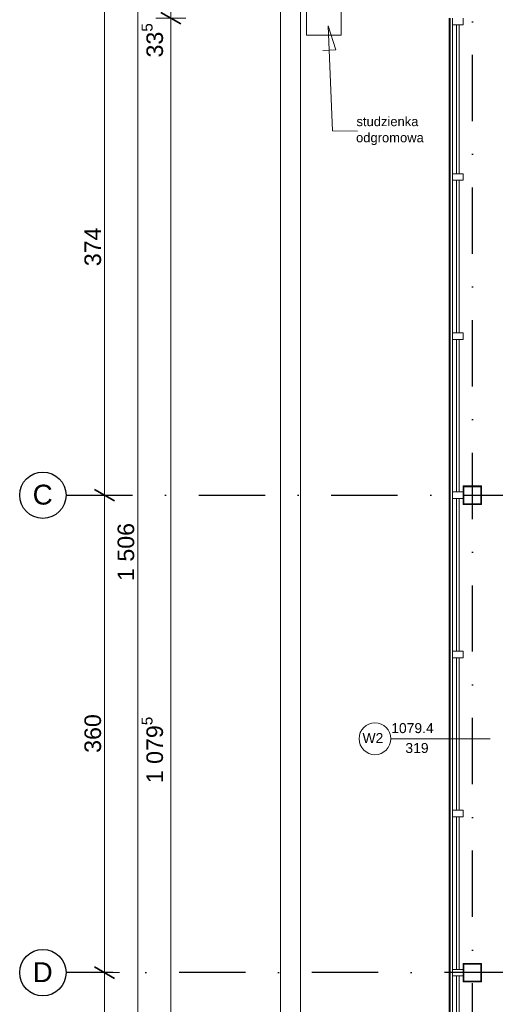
# Model space of a CAD drawing. Header units: millimetres. Extents: x 2016045 to 2079203, y -1576958 to -1542749.
# Tile 6 of 109: x 2020526 to 2024113, y -1563640 to -1556215. Entities that reach past the tile are written whole.
import ezdxf

# ---------------------------------------------------------------- set-up
doc = ezdxf.new("R2010")
doc.units = ezdxf.units.MM
doc.header["$MEASUREMENT"] = 0
doc.linetypes.add('OSIE', pattern=[1000, 500, -250, 0, -250])
doc.linetypes.add('Wipeout_Contour', pattern=[1000, 0, -1000])
doc.layers.add('0 krawęrznik', color=7, linetype='Continuous')
doc.layers.add('Wymiarowanie', color=7, linetype='Continuous')
for name, color, linetype, lineweight, true_color in [('0 krawęrznik_Nr_pióra__12', 7, 'Continuous', 5, 0x9f9f9f), ('a___przekrojowa___0.5_Nr_pióra__160', 7, 'Continuous', 20, 0x020602), ('drzwi_Nr_pióra__30', 7, 'Continuous', 13, 0x0322fc), ('OSIE_Nr_pióra__2', 7, 'Continuous', 25, 0x0322fc), ('Wymiarowanie_Nr_pióra__3', 7, 'Continuous', 35, 0x008200)]:
    doc.layers.add(name, color=color, linetype=linetype, lineweight=lineweight, true_color=true_color)
for name, color, linetype, lineweight in [('a___cienka___0.15_Nr_pióra__5', 7, 'Continuous', 40), ('Budowlane - Opisy_Nr_pióra__1', 7, 'Continuous', 0), ('Budowlane - Opisy_Nr_pióra__7', 7, 'Continuous', 13), ('Konstrukcja - Fasada_Nr_pióra__7', 7, 'Continuous', 13), ('Konstrukcja - Fundamenty_Nr_pióra__7', 7, 'Continuous', 13), ('Wymiarowanie_Nr_pióra__1', 7, 'Continuous', 0), ('znaczniki drzwi_Nr_pióra__1', 7, 'Continuous', 0), ('znaczniki drzwi_Nr_pióra__7', 7, 'Continuous', 13)]:
    doc.layers.add(name, color=color, linetype=linetype, lineweight=lineweight)
doc.styles.add('GENERATED_STYLE_1', font='arial.ttf')
doc.dimstyles.new('GENERATED_STYLE__2', dxfattribs={"dimtxt": 125, "dimasz": 114, "dimexe": 0.18, "dimexo": 0, "dimgap": 0.09, "dimtad": 1, "dimdec": 0, "dimlfac": 0.1, "dimzin": 0, "dimdsep": 46, "dimtxsty": 'GENERATED_STYLE_1', "dimblk": 'ARROWHEAD_2', "dimblk1": 'ARROWHEAD_2', "dimblk2": 'ARROWHEAD_2', "dimcen": 0.09, "dimclrd": 7, "dimclre": 7, "dimclrt": 7, "dimadec": 4, "dimazin": 0, "dimtfac": 1, "dimtdec": 4, "dimtmove": 2, "dimatfit": 3, "dimfxl": 0, "dimtolj": 1, "dimtzin": 0, "dimarcsym": 0})
doc.dimstyles.new('GENERATED_STYLE__3', dxfattribs={"dimtxt": 125, "dimasz": 114, "dimexe": 0.18, "dimexo": 0, "dimgap": 0.09, "dimtad": 1, "dimdec": 0, "dimlfac": 0.1, "dimzin": 0, "dimdsep": 46, "dimtxsty": 'GENERATED_STYLE_1', "dimblk": 'ARROWHEAD_2', "dimblk1": 'ARROWHEAD_2', "dimblk2": 'ARROWHEAD_2', "dimcen": 0.09, "dimclrd": 7, "dimclre": 7, "dimclrt": 7, "dimadec": 4, "dimazin": 0, "dimtfac": 1, "dimtdec": 4, "dimtmove": 0, "dimatfit": 3, "dimfxl": 0, "dimtolj": 1, "dimtzin": 0, "dimarcsym": 0})

# ---------------------------------------------------------------- blocks, each defined once
blk = doc.blocks.new('Ściana_3', base_point=(2022493.6, -1567930.9))
at = {"color": 254, "linetype": 'Wipeout_Contour', "lineweight": 0, "ltscale": 10220697.43281084}
blk.add_wipeout([(2022643.6, -1567930.9), (2022643.6, -1554970.9), (2022493.6, -1554941.4), (2022493.6, -1567930.9)], dxfattribs=at).dxf.layer = '0 krawęrznik'
at = {"layer": '0 krawęrznik_Nr_pióra__12', "linetype": 'Continuous', "flags": 128}
for points in [[(2022493.6, -1554941.4), (2022493.6, -1567930.9)], [(2022643.6, -1567930.9), (2022643.6, -1554970.9)]]:
    blk.add_lwpolyline(points, dxfattribs=at)
blk = doc.blocks.new('*D125', base_point=(1682719.6, -1237567.4))
at = {"layer": 'Wymiarowanie_Nr_pióra__1', "linetype": 'Continuous'}
for p, q in [((2044173.5, -1559800.9), (2043948.5, -1559800.9)), ((2044061, -1563400.9), (2044061, -1559800.9)), ((2044173.5, -1563400.9), (2043948.5, -1563400.9))]:
    blk.add_line(p, q, dxfattribs=at)
at = {"layer": 'Wymiarowanie_Nr_pióra__3', "linetype": 'Continuous'}
for p, q in [((2043986, -1559757.6), (2044136, -1559844.2)), ((2043986, -1563357.6), (2044136, -1563444.2))]:
    blk.add_line(p, q, dxfattribs=at)
at = {"layer": 'Wymiarowanie_Nr_pióra__1', "insert": (2044036, -1561743.2), "char_height": 125, "attachment_point": 7, "rotation": 90, "style": 'GENERATED_STYLE_1'}
blk.add_mtext('\\A1;{\\fArial|b0|i0|c238|p38;360}', dxfattribs=at)
blk = doc.blocks.new('ARROWHEAD_2')
at = {"color": 0, "linetype": 'Continuous', "lineweight": 0}
for p, q in [((-0.378, -0.655), (0.378, 0.655)), ((0, 0), (-1, 0))]:
    blk.add_line(p, q, dxfattribs=at)
blk = doc.blocks.new('*D126', base_point=(1682719.6, -1237567.4))
at = {"layer": 'Wymiarowanie_Nr_pióra__1', "linetype": 'Continuous'}
for p, q in [((2044173.5, -1556060.9), (2043948.5, -1556060.9)), ((2044061, -1559800.9), (2044061, -1556060.9)), ((2044173.5, -1559800.9), (2043948.5, -1559800.9))]:
    blk.add_line(p, q, dxfattribs=at)
at = {"layer": 'Wymiarowanie_Nr_pióra__3', "linetype": 'Continuous'}
for p, q in [((2043986, -1556017.6), (2044136, -1556104.2)), ((2043986, -1559757.6), (2044136, -1559844.2))]:
    blk.add_line(p, q, dxfattribs=at)
at = {"layer": 'Wymiarowanie_Nr_pióra__1', "insert": (2044036, -1558073.2), "char_height": 125, "attachment_point": 7, "rotation": 90, "style": 'GENERATED_STYLE_1'}
blk.add_mtext('\\A1;{\\fArial|b0|i0|c238|p38;374}', dxfattribs=at)
blk = doc.blocks.new('*D141', base_point=(1682719.6, -1237567.4))
at = {"layer": 'Wymiarowanie_Nr_pióra__1', "linetype": 'Continuous'}
for p, q in [((2021278.9, -1563400.9), (2021053.9, -1563400.9)), ((2021166.4, -1567140.9), (2021166.4, -1563400.9)), ((2021278.9, -1567140.9), (2021053.9, -1567140.9))]:
    blk.add_line(p, q, dxfattribs=at)
at = {"layer": 'Wymiarowanie_Nr_pióra__3', "linetype": 'Continuous'}
for p, q in [((2021091.4, -1563357.6), (2021241.4, -1563444.2)), ((2021091.4, -1567097.6), (2021241.4, -1567184.2))]:
    blk.add_line(p, q, dxfattribs=at)
at = {"layer": 'Wymiarowanie_Nr_pióra__1', "insert": (2021141.4, -1565413.2), "char_height": 125, "attachment_point": 7, "rotation": 90, "style": 'GENERATED_STYLE_1'}
blk.add_mtext('\\A1;{\\fArial|b0|i0|c238|p38;374}', dxfattribs=at)
blk = doc.blocks.new('*D142', base_point=(1682719.6, -1237567.4))
at = {"layer": 'Wymiarowanie_Nr_pióra__1', "linetype": 'Continuous'}
for p, q in [((2021278.9, -1559800.9), (2021053.9, -1559800.9)), ((2021166.4, -1563400.9), (2021166.4, -1559800.9)), ((2021278.9, -1563400.9), (2021053.9, -1563400.9))]:
    blk.add_line(p, q, dxfattribs=at)
at = {"layer": 'Wymiarowanie_Nr_pióra__3', "linetype": 'Continuous'}
for p, q in [((2021091.4, -1559757.6), (2021241.4, -1559844.2)), ((2021091.4, -1563357.6), (2021241.4, -1563444.2))]:
    blk.add_line(p, q, dxfattribs=at)
at = {"layer": 'Wymiarowanie_Nr_pióra__1', "insert": (2021141.4, -1561743.2), "char_height": 125, "attachment_point": 7, "rotation": 90, "style": 'GENERATED_STYLE_1'}
blk.add_mtext('\\A1;{\\fArial|b0|i0|c238|p38;360}', dxfattribs=at)
blk = doc.blocks.new('*D143', base_point=(1682719.6, -1237567.4))
at = {"layer": 'Wymiarowanie_Nr_pióra__1', "linetype": 'Continuous'}
for p, q in [((2021278.9, -1556060.9), (2021053.9, -1556060.9)), ((2021166.4, -1559800.9), (2021166.4, -1556060.9)), ((2021278.9, -1559800.9), (2021053.9, -1559800.9))]:
    blk.add_line(p, q, dxfattribs=at)
at = {"layer": 'Wymiarowanie_Nr_pióra__3', "linetype": 'Continuous'}
for p, q in [((2021091.4, -1556017.6), (2021241.4, -1556104.2)), ((2021091.4, -1559757.6), (2021241.4, -1559844.2))]:
    blk.add_line(p, q, dxfattribs=at)
at = {"layer": 'Wymiarowanie_Nr_pióra__1', "insert": (2021141.4, -1558073.2), "char_height": 125, "attachment_point": 7, "rotation": 90, "style": 'GENERATED_STYLE_1'}
blk.add_mtext('\\A1;{\\fArial|b0|i0|c238|p38;374}', dxfattribs=at)
blk = doc.blocks.new('*D179', base_point=(1682719.6, -1237567.4))
at = {"layer": 'Wymiarowanie_Nr_pióra__1', "linetype": 'Continuous'}
for p, q in [((2021416.4, -1552270.9), (2021416.4, -1552197.6)), ((2021528.9, -1552270.9), (2021303.9, -1552270.9)), ((2021416.4, -1567330.9), (2021416.4, -1552270.9)), ((2021528.9, -1567330.9), (2021303.9, -1567330.9)), ((2021416.4, -1567404.3), (2021416.4, -1567330.9))]:
    blk.add_line(p, q, dxfattribs=at)
at = {"layer": 'Wymiarowanie_Nr_pióra__3', "linetype": 'Continuous'}
for p, q in [((2021491.4, -1552314.2), (2021341.4, -1552227.6)), ((2021341.4, -1567287.6), (2021491.4, -1567374.2))]:
    blk.add_line(p, q, dxfattribs=at)
at = {"layer": 'Wymiarowanie_Nr_pióra__1', "insert": (2021391.4, -1560447), "char_height": 125, "attachment_point": 7, "rotation": 90, "style": 'GENERATED_STYLE_1'}
blk.add_mtext('\\A1;{\\fArial|b0|i0|c238|p38;1\xa0506}', dxfattribs=at)
blk = doc.blocks.new('*D181', base_point=(1682719.6, -1237567.4))
at = {"layer": 'Wymiarowanie_Nr_pióra__1', "linetype": 'Continuous'}
for p, q in [((2021778.9, -1556203.9), (2021553.9, -1556203.9)), ((2021666.4, -1566997.9), (2021666.4, -1556203.9)), ((2021778.9, -1566997.9), (2021553.9, -1566997.9))]:
    blk.add_line(p, q, dxfattribs=at)
at = {"layer": 'Wymiarowanie_Nr_pióra__3', "linetype": 'Continuous'}
for p, q in [((2021591.4, -1556160.6), (2021741.4, -1556247.2)), ((2021591.4, -1566954.6), (2021741.4, -1567041.2))]:
    blk.add_line(p, q, dxfattribs=at)
at = {"layer": 'Wymiarowanie_Nr_pióra__1', "char_height": 125, "attachment_point": 7, "rotation": 90, "style": 'GENERATED_STYLE_1'}
for s, insert in [('\\A1;{\\fArial|b0|i0|c238|p38;33\\fArial|b0|i0|c238|p38;\\A1{\\H.66x;\\S5^  ;}}', (2021643.6, -1556499.6)), ('\\A1;{\\fArial|b0|i0|c238|p38;1\xa0079\\fArial|b0|i0|c238|p38;\\A1{\\H.66x;\\S5^  ;}}', (2021643.5, -1561972.1))]:
    blk.add_mtext(s, dxfattribs=dict(at, insert=insert))
blk = doc.blocks.new('*D182', base_point=(1682719.6, -1237567.4))
at = {"layer": 'Wymiarowanie_Nr_pióra__1', "linetype": 'Continuous'}
for p, q in [((2021778.9, -1555870.9), (2021553.9, -1555870.9)), ((2021666.4, -1556203.9), (2021666.4, -1555870.9)), ((2021778.9, -1556203.9), (2021553.9, -1556203.9))]:
    blk.add_line(p, q, dxfattribs=at)
at = {"layer": 'Wymiarowanie_Nr_pióra__3', "linetype": 'Continuous'}
for p, q in [((2021591.4, -1555827.6), (2021741.4, -1555914.2)), ((2021591.4, -1556160.6), (2021741.4, -1556247.2))]:
    blk.add_line(p, q, dxfattribs=at)

msp = doc.modelspace()

# ---------------------------------------------------------------- linework, layer by layer
at = {"layer": 'a___cienka___0.15_Nr_pióra__5', "linetype": 'Continuous'}
msp.add_line((2023769.9, -1566997.9), (2023769.9, -1556203.9), dxfattribs=at)
at = {"layer": 'a___przekrojowa___0.5_Nr_pióra__160', "linetype": 'Continuous', "flags": 128}
for points in [[(2024009.9, -1559730.9), (2023869.9, -1559730.9), (2023869.9, -1559870.9), (2024009.9, -1559870.9)], [(2023875.9, -1559864.9), (2024003.9, -1559864.9), (2024003.9, -1559736.9), (2023875.9, -1559736.9)], [(2023869.9, -1563330.9), (2024009.9, -1563330.9), (2024009.9, -1563470.9), (2023869.9, -1563470.9)], [(2024003.9, -1563464.9), (2023875.9, -1563464.9), (2023875.9, -1563336.9), (2024003.9, -1563336.9)]]:
    msp.add_lwpolyline(points, close=True, dxfattribs=at)
at = {"layer": 'Budowlane - Opisy_Nr_pióra__1', "linetype": 'Continuous'}
for p, q in [((2022909.8, -1556442.3), (2022853.8, -1556262)), ((2022853.8, -1556262), (2022861, -1556444.2)), ((2022812.1, -1556446.2), (2022909.8, -1556442.3))]:
    msp.add_line(p, q, dxfattribs=at)
at = {"layer": 'Budowlane - Opisy_Nr_pióra__7', "linetype": 'Continuous', "flags": 128}
msp.add_lwpolyline([(2022853.8, -1556262), (2022885, -1557052.4), (2023075.2, -1557056.1)], dxfattribs=at)
at = {"layer": 'drzwi_Nr_pióra__30', "linetype": 'Continuous'}
for p, q in [((2023789.9, -1556203.9), (2023789.9, -1556253.9)), ((2023869.9, -1556253.9), (2023869.9, -1556203.9)), ((2023789.9, -1556253.9), (2023869.9, -1556253.9)), ((2023789.9, -1557375.9), (2023789.9, -1556253.9)), ((2023819.9, -1557375.9), (2023819.9, -1556253.9)), ((2023839.9, -1556253.9), (2023839.9, -1557375.9)), ((2023789.9, -1557375.9), (2023789.9, -1557425.9)), ((2023869.9, -1557375.9), (2023789.9, -1557375.9)), ((2023789.9, -1557425.9), (2023869.9, -1557425.9)), ((2023789.9, -1558575.9), (2023789.9, -1557425.9)), ((2023839.9, -1557375.9), (2023819.9, -1557375.9)), ((2023819.9, -1558575.9), (2023819.9, -1557425.9)), ((2023819.9, -1557425.9), (2023839.9, -1557425.9)), ((2023839.9, -1557425.9), (2023839.9, -1558575.9)), ((2023869.9, -1557425.9), (2023869.9, -1557375.9)), ((2023789.9, -1558575.9), (2023789.9, -1558625.9)), ((2023869.9, -1558575.9), (2023789.9, -1558575.9)), ((2023839.9, -1558575.9), (2023819.9, -1558575.9)), ((2023869.9, -1558625.9), (2023869.9, -1558575.9)), ((2023789.9, -1558625.9), (2023869.9, -1558625.9)), ((2023789.9, -1559775.9), (2023789.9, -1558625.9)), ((2023819.9, -1559775.9), (2023819.9, -1558625.9)), ((2023819.9, -1558625.9), (2023839.9, -1558625.9)), ((2023839.9, -1558625.9), (2023839.9, -1559775.9)), ((2023789.9, -1559775.9), (2023789.9, -1559825.9)), ((2023869.9, -1559775.9), (2023789.9, -1559775.9)), ((2023839.9, -1559775.9), (2023819.9, -1559775.9)), ((2023869.9, -1559825.9), (2023869.9, -1559775.9)), ((2023789.9, -1559825.9), (2023869.9, -1559825.9)), ((2023789.9, -1560975.9), (2023789.9, -1559825.9)), ((2023819.9, -1560975.9), (2023819.9, -1559825.9)), ((2023819.9, -1559825.9), (2023839.9, -1559825.9)), ((2023839.9, -1559825.9), (2023839.9, -1560975.9)), ((2023789.9, -1560975.9), (2023789.9, -1561025.9)), ((2023869.9, -1560975.9), (2023789.9, -1560975.9)), ((2023839.9, -1560975.9), (2023819.9, -1560975.9)), ((2023869.9, -1561025.9), (2023869.9, -1560975.9)), ((2023789.9, -1561025.9), (2023869.9, -1561025.9)), ((2023789.9, -1562175.9), (2023789.9, -1561025.9)), ((2023819.9, -1562175.9), (2023819.9, -1561025.9)), ((2023819.9, -1561025.9), (2023839.9, -1561025.9)), ((2023839.9, -1561025.9), (2023839.9, -1562175.9)), ((2023789.9, -1562175.9), (2023789.9, -1562225.9)), ((2023869.9, -1562175.9), (2023789.9, -1562175.9)), ((2023839.9, -1562175.9), (2023819.9, -1562175.9)), ((2023869.9, -1562225.9), (2023869.9, -1562175.9)), ((2023789.9, -1562225.9), (2023869.9, -1562225.9)), ((2023789.9, -1563375.9), (2023789.9, -1562225.9)), ((2023819.9, -1563375.9), (2023819.9, -1562225.9)), ((2023819.9, -1562225.9), (2023839.9, -1562225.9)), ((2023839.9, -1562225.9), (2023839.9, -1563375.9)), ((2023789.9, -1563375.9), (2023789.9, -1563425.9)), ((2023869.9, -1563375.9), (2023789.9, -1563375.9)), ((2023789.9, -1563425.9), (2023869.9, -1563425.9)), ((2023789.9, -1564575.9), (2023789.9, -1563425.9)), ((2023839.9, -1563375.9), (2023819.9, -1563375.9)), ((2023819.9, -1564575.9), (2023819.9, -1563425.9)), ((2023819.9, -1563425.9), (2023839.9, -1563425.9)), ((2023839.9, -1563425.9), (2023839.9, -1564575.9)), ((2023869.9, -1563425.9), (2023869.9, -1563375.9))]:
    msp.add_line(p, q, dxfattribs=at)
at = {"layer": 'Konstrukcja - Fasada_Nr_pióra__7', "linetype": 'Continuous'}
msp.add_line((2023819.9, -1556253.9), (2023839.9, -1556253.9), dxfattribs=at)
at = {"layer": 'Konstrukcja - Fundamenty_Nr_pióra__7', "linetype": 'Continuous', "flags": 128}
msp.add_lwpolyline([(2022949.8, -1556330.9), (2022689.8, -1556330.9), (2022689.8, -1556070.9), (2022949.8, -1556070.9)], close=True, dxfattribs=at)
at = {"layer": 'OSIE_Nr_pióra__2', "linetype": 'OSIE'}
msp.add_line((2023940.2, -1572981.5), (2023940.2, -1549568.1), dxfattribs=at)
at = {"layer": 'OSIE_Nr_pióra__2', "linetype": 'Continuous'}
for centre in [(2020701.3, -1559800.9), (2020701.3, -1563400.9)]:
    msp.add_circle(centre, 175, dxfattribs=at)
at = {"layer": 'znaczniki drzwi_Nr_pióra__1', "linetype": 'Continuous'}
msp.add_line((2023326, -1561637.1), (2024074.9, -1561637.1), dxfattribs=at)
for start, end in [(90, 270), (270, 90)]:
    msp.add_arc((2023205.9, -1561637.1), 120.1, start, end, dxfattribs=at)

# ---------------------------------------------------------------- block references
at = {"layer": '0 krawęrznik', "color": 253, "lineweight": 5, "true_color": 0x9f9f9f}
msp.add_blockref('Ściana_3', (2022493.6, -1567930.9), dxfattribs=at)

# ---------------------------------------------------------------- texts
at = {"layer": 'Budowlane - Opisy_Nr_pióra__7', "linetype": 'Continuous', "char_height": 70, "attachment_point": 9, "style": 'GENERATED_STYLE_1'}
for s, insert in [('\\A1;{\\fArial|b0|i0|c238|p38;studzienka}', (2023533.7, -1557018.4)), ('\\A1;{\\fArial|b0|i0|c238|p38;odgromowa}', (2023574, -1557160.2))]:
    msp.add_mtext(s, dxfattribs=dict(at, insert=insert))
at = {"layer": 'OSIE_Nr_pióra__2', "linetype": 'Continuous', "char_height": 150, "attachment_point": 6, "style": 'GENERATED_STYLE_1'}
for s, insert in [('\\A1;{\\fArial|b0|i0|c238|p38;C}', (2020775.4, -1559797.3)), ('\\A1;{\\fArial|b0|i0|c238|p38;D}', (2020775.4, -1563397.4))]:
    msp.add_mtext(s, dxfattribs=dict(at, insert=insert))
at = {"layer": 'znaczniki drzwi_Nr_pióra__7', "linetype": 'Continuous', "char_height": 75, "attachment_point": 9, "style": 'GENERATED_STYLE_1'}
for s, insert in [('\\A1;{\\fArial|b0|i0|c238|p38;1079.4}', (2023648.8, -1561595.4)), ('\\A1;{\\fArial|b0|i0|c238|p38;W2}', (2023268.9, -1561669.2)), ('\\A1;{\\fArial|b0|i0|c238|p38;319}', (2023610, -1561745.5))]:
    msp.add_mtext(s, dxfattribs=dict(at, insert=insert))

# ---------------------------------------------------------------- dimensions: what is measured, and where the dimension line sits
at = {"layer": 'Wymiarowanie', "linetype": 'Continuous'}
dim = msp.add_linear_dim(base=(2021166.4, -1563400.9), p1=(2020891.3, -1567140.9), p2=(2020876.3, -1563400.9), angle=90, dimstyle='GENERATED_STYLE__3', dxfattribs=at)
dim.commit()
dim.dimension.update_dxf_attribs({"geometry": '*D141', "text_midpoint": (2021078.9, -1565270.9), "dimtype": 160, "text_rotation": 90})

# ---------------------------------------------------------------- next in the draw order: linework, layer by layer
at = {"layer": 'OSIE_Nr_pióra__2', "linetype": 'OSIE'}
for p, q in [((2020876.3, -1559800.9), (2044226, -1559800.9)), ((2044231, -1563400.9), (2020876.3, -1563400.9))]:
    msp.add_line(p, q, dxfattribs=at)

# ---------------------------------------------------------------- next in the draw order: dimensions: what is measured, and where the dimension line sits
at = {"layer": 'Wymiarowanie', "linetype": 'Continuous'}
for base, p1, p2, dimstyle, picture, middle in [((2021416.4, -1552270.9), (2023749.9, -1567330.9), (2031349.9, -1552270.9), 'GENERATED_STYLE__2', '*D179', (2021328.9, -1560233.3)), ((2021666.4, -1555870.9), (2023749.9, -1556203.9), (2023749.9, -1555870.9), 'GENERATED_STYLE__3', '*D182', (2021578.9, -1556279.6)), ((2044061, -1556060.9), (2020876.3, -1559800.9), (2020826.3, -1556060.9), 'GENERATED_STYLE__3', '*D126', (2043973.5, -1557930.9)), ((2021166.4, -1556060.9), (2044226, -1559800.9), (2020826.3, -1556060.9), 'GENERATED_STYLE__3', '*D143', (2021078.9, -1557930.9)), ((2021666.4, -1556203.9), (2023749.9, -1566997.9), (2023749.9, -1556203.9), 'GENERATED_STYLE__3', '*D181', (2021578.9, -1561633.3)), ((2044061, -1559800.9), (2044231, -1563400.9), (2020876.3, -1559800.9), 'GENERATED_STYLE__3', '*D125', (2043973.5, -1561600.9)), ((2021166.4, -1559800.9), (2020876.3, -1563400.9), (2044226, -1559800.9), 'GENERATED_STYLE__3', '*D142', (2021078.9, -1561600.9))]:
    dim = msp.add_linear_dim(base=base, p1=p1, p2=p2, angle=90, dimstyle=dimstyle, dxfattribs=at)
    dim.commit()
    dim.dimension.update_dxf_attribs({"geometry": picture, "text_midpoint": middle, "dimtype": 160, "text_rotation": 90})

doc.saveas('drawing.dxf')
